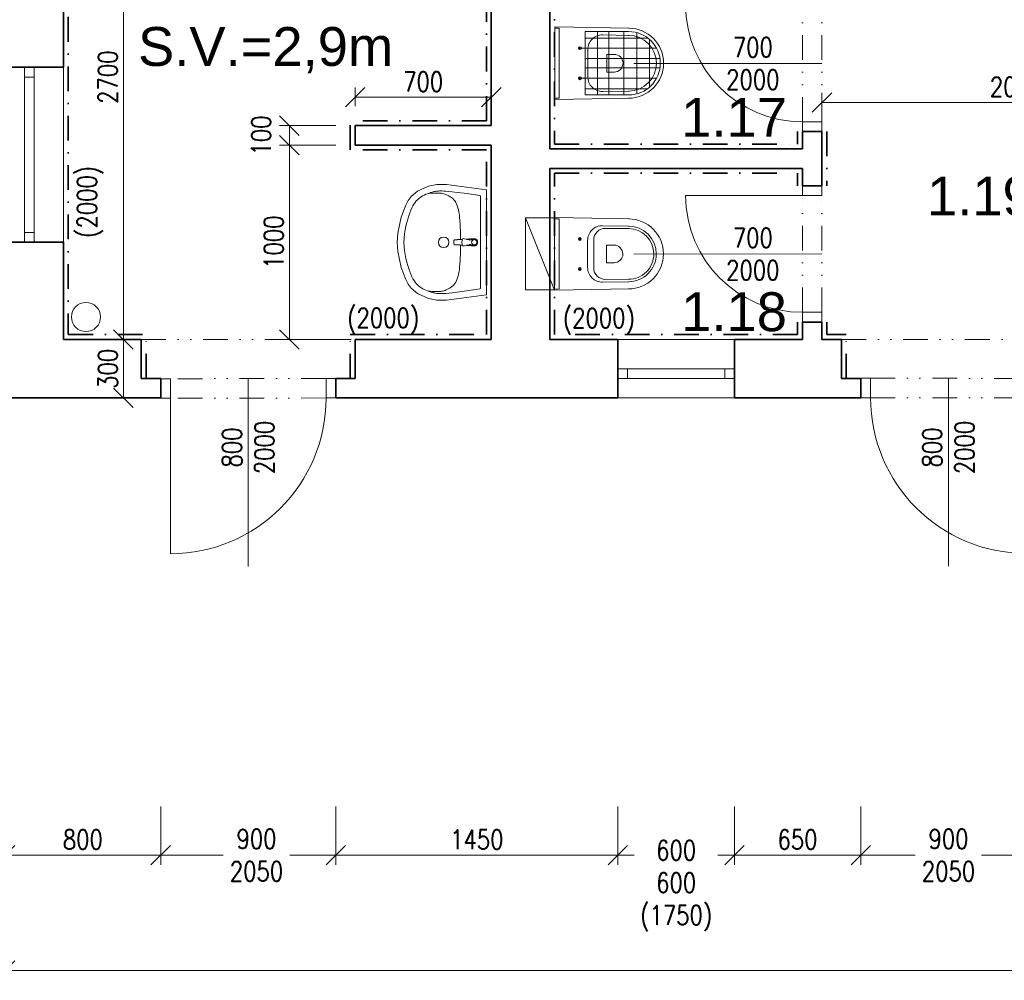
# Model space of a CAD drawing. Header units: millimetres. Extents: x -485339 to 286898, y -1189934 to 1602269.
# Tile 109 of 230: x 71820 to 76883, y -1099931 to -1094991. Entities that reach past the tile are written whole.
import ezdxf

# ---------------------------------------------------------------- set-up
doc = ezdxf.new("R2010")
doc.units = ezdxf.units.MM
doc.header["$LTSCALE"] = 10
doc.linetypes.add('DASHDOT', pattern=[25.4, 12.7, -6.35, 0, -6.35])
doc.linetypes.add('DĚLICÍ2', pattern=[15.875, 6.35, -3.175, 0, -3.175, 0, -3.175])
doc.layers.get('Defpoints').update_dxf_attribs({"lineweight": 0})
for name, color, linetype, lineweight in [('N_dveře', 10, 'Continuous', 18), ('N_ker.dlažba', 10, 'DASHDOT', 35), ('N_popis', 10, 'Continuous', 18), ('N_popis_otvory', 10, 'Continuous', 18), ('N_zařiz_předměty', 10, 'Continuous', 18), ('St__otvory_dveře', 40, 'Continuous', 18), ('St_kóty', 132, 'Continuous', 18), ('St_otvory_okna', 40, 'Continuous', 18), ('St_plocha_místnosti', 250, 'Continuous', 18), ('St_zařizovací předměty', 252, 'Continuous', 18), ('St_čáry_nad', 250, 'DĚLICÍ2', 18), ('St_čáry_obrys', 5, 'Continuous', 35), ('St_čáry_plné', 250, 'Continuous', 18), ('ZTI_ST_kanalda', 234, 'Continuous', 18)]:
    doc.layers.add(name, color=color, linetype=linetype, lineweight=lineweight)
doc.styles.add('Andy', font='arial.ttf')
doc.styles.get("Standard").update_dxf_attribs({"font": 'simplex.shx', "width": 0.8})
doc.dimstyles.new('stavebníM50 vnitřní', dxfattribs={"dimtxt": 100, "dimasz": 100, "dimexe": 50, "dimexo": 100, "dimgap": 30, "dimtad": 1, "dimdec": 0, "dimtxsty": 'Standard', "dimblk": 'OBLIQUE', "dimcen": 2.5, "dimclrd": 256, "dimclre": 256, "dimclrt": 256, "dimadec": 0, "dimazin": 0, "dimtfac": 1, "dimtdec": 0, "dimtmove": 2, "dimatfit": 2, "dimldrblk": 'OBLIQUE', "dimfxl": 250, "dimfxlon": 1, "dimlwd": -1, "dimlwe": -1, "dimarcsym": 0})

# ---------------------------------------------------------------- blocks, each defined once
blk = doc.blocks.new('19252405')
at = {"color": 0}
for p, q in [((-354.4, 263.7), (-387.8, 235.1)), ((-297.4, 289), (-354.4, 263.7)), ((-256, 297.9), (-297.4, 289)), ((-287, 255.6), (-294.7, 253.1)), ((-279.9, 257.7), (-287, 255.6)), ((-273.6, 259.4), (-279.9, 257.7)), ((-267.9, 260.7), (-273.6, 259.4)), ((-264.3, 253.2), (-272.6, 252.9)), ((-262.5, 261.7), (-267.9, 260.7)), ((-256.6, 253.4), (-264.3, 253.2)), ((-257.4, 262.5), (-262.5, 261.7)), ((-252.3, 263.1), (-257.4, 262.5)), ((-249.5, 253.4), (-256.6, 253.4)), ((-205.9, 297.8), (-256, 297.9)), ((-247.3, 263.5), (-252.3, 263.1)), ((-243.2, 253.2), (-249.5, 253.4)), ((-242, 263.9), (-247.3, 263.5)), ((-237.2, 252.7), (-243.2, 253.2)), ((-236, 264), (-242, 263.9)), ((-228.7, 263.9), (-236, 264)), ((-219.5, 263.5), (-228.7, 263.9)), ((-208.3, 262.9), (-219.5, 263.5)), ((-194.3, 261.8), (-208.3, 262.9)), ((-0.1, 270), (-205.9, 297.8)), ((-175.7, 260), (-194.3, 261.8)), ((-149.9, 256.8), (-175.7, 260)), ((-114.5, 252), (-149.9, 256.8)), ((-0.1, 270), (0.1, -270)), ((-402, 215.6), (-415, 191.7)), ((-387.8, 235.1), (-402, 215.6)), ((-366.9, 205.2), (-372.4, 197)), ((-361.2, 212.3), (-366.9, 205.2)), ((-355.4, 218.6), (-361.2, 212.3)), ((-349.3, 224.2), (-355.4, 218.6)), ((-342.8, 229.3), (-349.3, 224.2)), ((-335.7, 234), (-342.8, 229.3)), ((-328.1, 238.5), (-335.7, 234)), ((-319.9, 242.7), (-328.1, 238.5)), ((-311.4, 246.6), (-319.9, 242.7)), ((-303, 250), (-311.4, 246.6)), ((-294.7, 253.1), (-303, 250)), ((-296.5, 251), (-303, 250)), ((-289.1, 251.8), (-296.5, 251)), ((-281, 252.4), (-289.1, 251.8)), ((-272.6, 252.9), (-281, 252.4)), ((-231.5, 252), (-237.2, 252.7)), ((-225.7, 250.8), (-231.5, 252)), ((-219.7, 249.3), (-225.7, 250.8)), ((-213.4, 247.2), (-219.7, 249.3)), ((-206.7, 244.7), (-213.4, 247.2)), ((-199.8, 241.7), (-206.7, 244.7)), ((-192.9, 238.2), (-199.8, 241.7)), ((-186.2, 234.2), (-192.9, 238.2)), ((-179.7, 229.6), (-186.2, 234.2)), ((-173.6, 224.5), (-179.7, 229.6)), ((-168, 218.8), (-173.6, 224.5)), ((-162.7, 212.4), (-168, 218.8)), ((-158, 205.2), (-162.7, 212.4)), ((-153.7, 197.1), (-158, 205.2)), ((-67.2, 245), (-114.5, 252)), ((-34.3, 239.9), (-67.2, 245)), ((-30.1, 235), (-29.9, -235)), ((-415, 191.7), (-438, 129.3)), ((-388.8, 164.5), (-394.1, 150.9)), ((-383.4, 176.7), (-388.8, 164.5)), ((-377.9, 187.5), (-383.4, 176.7)), ((-372.4, 197), (-377.9, 187.5)), ((-149.9, 188), (-153.7, 197.1)), ((-146.7, 177.9), (-149.9, 188)), ((-143.9, 166.8), (-146.7, 177.9)), ((-141.5, 154.5), (-143.9, 166.8)), ((-139.5, 141.3), (-141.5, 154.5)), ((-438, 129.3), (-456.2, 47.3)), ((-409.5, 101.6), (-414.2, 82.9)), ((-404.5, 119.4), (-409.5, 101.6)), ((-399.3, 135.8), (-404.5, 119.4)), ((-394.1, 150.9), (-399.3, 135.8)), ((-137.9, 127), (-139.5, 141.3)), ((-136.6, 111.6), (-137.9, 127)), ((-135.5, 95.2), (-136.6, 111.6)), ((-418.2, 63.2), (-421.5, 42.6)), ((-414.2, 82.9), (-418.2, 63.2)), ((-134.7, 77.8), (-135.5, 95.2)), ((-134.1, 59.5), (-134.7, 77.8)), ((-133.8, 40.3), (-134.1, 59.5)), ((-456.2, 47.3), (-460, -0.1)), ((-423.8, 21.2), (-425.1, -1.9)), ((-423.8, -21.5), (-425.1, 1.7)), ((-421.5, 42.6), (-423.8, 21.2)), ((-167.6, 4.8), (-167.7, 2.2)), ((-167.7, 2.2), (-167.7, 0)), ((-167.5, 6.7), (-167.6, 4.8)), ((-167.4, 8), (-167.5, 6.7)), ((-167.2, 9), (-167.4, 8)), ((-167, 9.6), (-167.2, 9)), ((-166.7, 10.2), (-167, 9.6)), ((-166.5, 10.7), (-166.7, 10.2)), ((-166.2, 11.1), (-166.5, 10.7)), ((-165.8, 11.4), (-166.2, 11.1)), ((-165.5, 11.7), (-165.8, 11.4)), ((-165.1, 11.9), (-165.5, 11.7)), ((-164.7, 12.1), (-165.1, 11.9)), ((-164.2, 12.3), (-164.7, 12.1)), ((-163.7, 12.5), (-164.2, 12.3)), ((-163.2, 12.6), (-163.7, 12.5)), ((-162.5, 12.7), (-163.2, 12.6)), ((-161.8, 12.9), (-162.5, 12.7)), ((-160.9, 13), (-161.8, 12.9)), ((-159.9, 13), (-160.9, 13)), ((-158.7, 13.1), (-159.9, 13)), ((-157.3, 13.2), (-158.7, 13.1)), ((-155.5, 13.3), (-157.3, 13.2)), ((-153.4, 13.3), (-155.5, 13.3)), ((-150.9, 13.4), (-153.4, 13.3)), ((-148.1, 13.5), (-150.9, 13.4)), ((-145, 13.6), (-148.1, 13.5)), ((-141.7, 13.6), (-145, 13.6)), ((-138.2, 13.8), (-141.7, 13.6)), ((-134.6, 13.9), (-138.2, 13.8)), ((-131.1, 14), (-134.6, 13.9)), ((-133.5, 20.5), (-133.8, 40.3)), ((-133.5, 13.9), (-133.5, 20.5)), ((-127.5, 14.2), (-131.1, 14)), ((-124.2, 14.4), (-127.5, 14.2)), ((-125.2, 8.9), (-125.9, 0)), ((-124.7, 12.6), (-125.2, 8.9)), ((-123.5, 16.6), (-124.7, 12.6)), ((-122.5, 18), (-123.5, 16.6)), ((-120.2, 19), (-122.5, 18)), ((-113.5, 18.2), (-120.2, 19)), ((-100.4, 14.6), (-113.5, 18.2)), ((-101.7, 15.8), (-104.1, 15.6)), ((-99.2, 15.9), (-101.7, 15.8)), ((-90.4, 12.4), (-100.4, 14.6)), ((-96.8, 16.1), (-99.2, 15.9)), ((-94.8, 16.2), (-96.8, 16.1)), ((-92.9, 16.4), (-94.8, 16.2)), ((-91.1, 16.5), (-92.9, 16.4)), ((-89.5, 16.6), (-91.1, 16.5)), ((-85, 11.7), (-90.4, 12.4)), ((-88, 16.7), (-89.5, 16.6)), ((-86.5, 16.8), (-88, 16.7)), ((-85, 16.9), (-86.5, 16.8)), ((-83.5, 17), (-85, 16.9)), ((-80.9, 12), (-85, 11.7)), ((-82, 17.1), (-83.5, 17)), ((-80.6, 17.2), (-82, 17.1)), ((-76.4, 13), (-80.9, 12)), ((-79.2, 17.3), (-80.6, 17.2)), ((-78, 17.4), (-79.2, 17.3)), ((-76.8, 17.5), (-78, 17.4)), ((-75.7, 17.5), (-76.8, 17.5)), ((-70.6, 14.3), (-76.4, 13)), ((-74.6, 17.6), (-75.7, 17.5)), ((-73.6, 17.7), (-74.6, 17.6)), ((-72.5, 17.8), (-73.6, 17.7)), ((-71.4, 17.8), (-72.5, 17.8)), ((-70.3, 17.9), (-71.4, 17.8)), ((-63.6, 15), (-70.6, 14.3)), ((-69, 17.9), (-70.3, 17.9)), ((-67.6, 18), (-69, 17.9)), ((-65.9, 18.1), (-67.6, 18)), ((-64, 18.1), (-65.9, 18.1)), ((-61.7, 18.2), (-64, 18.1)), ((-55.3, 16.9), (-55.3, 16.9)), ((-49.8, 12.9), (-49.8, 12.9)), ((-46.2, 7), (-46.2, 7)), ((-456.2, -47.5), (-460, -0.1)), ((-438, -129.6), (-456.2, -47.5)), ((-421.5, -42.8), (-423.8, -21.5)), ((-418.2, -63.4), (-421.5, -42.8)), ((-167.7, -2.3), (-167.7, 0)), ((-167.6, -4.9), (-167.7, -2.3)), ((-167.5, -6.8), (-167.6, -4.9)), ((-167.4, -8.1), (-167.5, -6.8)), ((-167.2, -9), (-167.4, -8.1)), ((-167, -9.7), (-167.2, -9)), ((-166.7, -10.3), (-167, -9.7)), ((-166.4, -10.8), (-166.7, -10.3)), ((-166.1, -11.2), (-166.4, -10.8)), ((-165.8, -11.5), (-166.1, -11.2)), ((-165.5, -11.8), (-165.8, -11.5)), ((-165.1, -12), (-165.5, -11.8)), ((-164.7, -12.2), (-165.1, -12)), ((-164.2, -12.4), (-164.7, -12.2)), ((-163.7, -12.6), (-164.2, -12.4)), ((-163.2, -12.7), (-163.7, -12.6)), ((-162.5, -12.8), (-163.2, -12.7)), ((-161.8, -12.9), (-162.5, -12.8)), ((-160.9, -13), (-161.8, -12.9)), ((-159.9, -13.1), (-160.9, -13)), ((-158.7, -13.2), (-159.9, -13.1)), ((-157.3, -13.3), (-158.7, -13.2)), ((-155.5, -13.3), (-157.3, -13.3)), ((-153.4, -13.4), (-155.5, -13.3)), ((-150.9, -13.5), (-153.4, -13.4)), ((-148.1, -13.5), (-150.9, -13.5)), ((-145, -13.6), (-148.1, -13.5)), ((-141.6, -13.7), (-145, -13.6)), ((-138.2, -13.8), (-141.6, -13.7)), ((-134.6, -13.9), (-138.2, -13.8)), ((-131, -14.1), (-134.6, -13.9)), ((-133.7, -40.4), (-134.1, -59.5)), ((-133.5, -20.5), (-133.7, -40.4)), ((-133.5, -14), (-133.5, -20.5)), ((-127.5, -14.3), (-131, -14.1)), ((-124.2, -14.4), (-127.5, -14.3)), ((-125.2, -8.9), (-125.9, 0)), ((-124.7, -12.6), (-125.2, -8.9)), ((-123.4, -16.6), (-124.7, -12.6)), ((-122.5, -18.1), (-123.4, -16.6)), ((-120.2, -19.1), (-122.5, -18.1)), ((-113.5, -18.2), (-120.2, -19.1)), ((-100.4, -14.7), (-113.5, -18.2)), ((-101.7, -15.8), (-104.1, -15.6)), ((-99.2, -16), (-101.7, -15.8)), ((-90.4, -12.4), (-100.4, -14.7)), ((-96.8, -16.1), (-99.2, -16)), ((-94.7, -16.3), (-96.8, -16.1)), ((-92.9, -16.4), (-94.7, -16.3)), ((-91.1, -16.5), (-92.9, -16.4)), ((-89.5, -16.6), (-91.1, -16.5)), ((-85, -11.7), (-90.4, -12.4)), ((-88, -16.7), (-89.5, -16.6)), ((-86.5, -16.8), (-88, -16.7)), ((-85, -16.9), (-86.5, -16.8)), ((-80.8, -12.1), (-85, -11.7)), ((-83.5, -17), (-85, -16.9)), ((-82, -17.1), (-83.5, -17)), ((-80.6, -17.2), (-82, -17.1)), ((-76.4, -13), (-80.8, -12.1)), ((-79.2, -17.3), (-80.6, -17.2)), ((-78, -17.4), (-79.2, -17.3)), ((-76.8, -17.5), (-78, -17.4)), ((-75.7, -17.6), (-76.8, -17.5)), ((-70.6, -14.3), (-76.4, -13)), ((-74.6, -17.7), (-75.7, -17.6)), ((-73.5, -17.7), (-74.6, -17.7)), ((-72.5, -17.8), (-73.5, -17.7)), ((-71.4, -17.9), (-72.5, -17.8)), ((-70.3, -17.9), (-71.4, -17.9)), ((-63.6, -15), (-70.6, -14.3)), ((-69, -18), (-70.3, -17.9)), ((-67.6, -18), (-69, -18)), ((-65.9, -18.1), (-67.6, -18)), ((-63.9, -18.2), (-65.9, -18.1)), ((-61.6, -18.2), (-63.9, -18.2)), ((-55.3, -16.9), (-55.3, -16.9)), ((-49.8, -12.9), (-49.8, -12.9)), ((-46.2, -7.1), (-46.2, -7.1)), ((-44.9, 0), (-44.9, 0)), ((-414.1, -83.1), (-418.2, -63.4)), ((-409.5, -101.8), (-414.1, -83.1)), ((-135.5, -95.2), (-136.5, -111.6)), ((-134.7, -77.8), (-135.5, -95.2)), ((-134.1, -59.5), (-134.7, -77.8)), ((-414.9, -191.9), (-438, -129.6)), ((-404.4, -119.5), (-409.5, -101.8)), ((-399.3, -136), (-404.4, -119.5)), ((-394, -151.1), (-399.3, -136)), ((-388.7, -164.7), (-394, -151.1)), ((-139.4, -141.4), (-141.4, -154.6)), ((-137.8, -127), (-139.4, -141.4)), ((-136.5, -111.6), (-137.8, -127)), ((-401.9, -215.8), (-414.9, -191.9)), ((-383.3, -176.9), (-388.7, -164.7)), ((-377.8, -187.7), (-383.3, -176.9)), ((-372.3, -197.1), (-377.8, -187.7)), ((-366.8, -205.3), (-372.3, -197.1)), ((-153.6, -197.1), (-157.9, -205.2)), ((-149.9, -188.1), (-153.6, -197.1)), ((-146.6, -178), (-149.9, -188.1)), ((-143.8, -166.8), (-146.6, -178)), ((-141.4, -154.6), (-143.8, -166.8)), ((-387.7, -235.3), (-401.9, -215.8)), ((-354.3, -263.9), (-387.7, -235.3)), ((-361.1, -212.5), (-366.8, -205.3)), ((-355.3, -218.8), (-361.1, -212.5)), ((-349.1, -224.4), (-355.3, -218.8)), ((-342.6, -229.5), (-349.1, -224.4)), ((-335.6, -234.2), (-342.6, -229.5)), ((-328, -238.7), (-335.6, -234.2)), ((-319.8, -242.9), (-328, -238.7)), ((-311.3, -246.7), (-319.8, -242.9)), ((-302.9, -250.2), (-311.3, -246.7)), ((-296.4, -251.1), (-302.9, -250.2)), ((-294.6, -253.2), (-302.9, -250.2)), ((-289, -251.9), (-296.4, -251.1)), ((-280.8, -252.6), (-289, -251.9)), ((-272.5, -253), (-280.8, -252.6)), ((-264.2, -253.4), (-272.5, -253)), ((-237.1, -252.9), (-243, -253.3)), ((-231.4, -252.1), (-237.1, -252.9)), ((-225.6, -250.9), (-231.4, -252.1)), ((-219.6, -249.4), (-225.6, -250.9)), ((-213.2, -247.3), (-219.6, -249.4)), ((-206.6, -244.8), (-213.2, -247.3)), ((-199.7, -241.8), (-206.6, -244.8)), ((-192.8, -238.3), (-199.7, -241.8)), ((-186.1, -234.3), (-192.8, -238.3)), ((-179.6, -229.7), (-186.1, -234.3)), ((-173.5, -224.6), (-179.6, -229.7)), ((-167.9, -218.9), (-173.5, -224.6)), ((-162.6, -212.5), (-167.9, -218.9)), ((-157.9, -205.2), (-162.6, -212.5)), ((-114.4, -252.1), (-149.8, -256.9)), ((-67, -245.1), (-114.4, -252.1)), ((-34.2, -239.9), (-67, -245.1)), ((-297.3, -289.2), (-354.3, -263.9)), ((-255.9, -298), (-297.3, -289.2)), ((-286.8, -255.8), (-294.6, -253.2)), ((-279.8, -257.9), (-286.8, -255.8)), ((-273.5, -259.5), (-279.8, -257.9)), ((-267.7, -260.8), (-273.5, -259.5)), ((-262.4, -261.8), (-267.7, -260.8)), ((-256.4, -253.5), (-264.2, -253.4)), ((-257.3, -262.6), (-262.4, -261.8)), ((-252.2, -263.2), (-257.3, -262.6)), ((-249.4, -253.5), (-256.4, -253.5)), ((-205.7, -297.9), (-255.9, -298)), ((-247.1, -263.7), (-252.2, -263.2)), ((-243, -253.3), (-249.4, -253.5)), ((-241.9, -264), (-247.1, -263.7)), ((-235.9, -264.1), (-241.9, -264)), ((-228.5, -264), (-235.9, -264.1)), ((-219.4, -263.7), (-228.5, -264)), ((-208.1, -263), (-219.4, -263.7)), ((-194.2, -261.9), (-208.1, -263)), ((0.1, -270), (-205.7, -297.9)), ((-175.6, -260), (-194.2, -261.9)), ((-149.8, -256.9), (-175.6, -260))]:
    blk.add_line(p, q, dxfattribs=at)
for centre, major_axis, start_param, end_param in [((-35.1, 235), (3.54, 3.54), 5.498034, 6.914051), ((-220, -0.1), (19.1, 19.1), 0.785398, 7.068583), ((-62.9, 0), (-9.75, 9.75), -0.785398, 5.497787), ((-62.9, 0), (10.6, 10.6), 3.881371, 7.115283), ((-61.7, 2.9), (-10.9, 10.9), -1.209553, -0.785152), ((-62.3, 1.5), (11.9, 11.9), 6.239989, 6.644428), ((-63.3, 0.6), (-12.9, 12.9), 4.290124, 4.669192), ((-64.8, 0), (-14, 14), 3.927237, 4.290124), ((-61.7, -2.9), (-10.9, 10.9), 2.356441, 2.780842), ((-62.3, -1.5), (11.9, 11.9), 4.351639, 4.756078), ((-63.3, -0.6), (-12.9, 12.9), 3.185282, 3.564351), ((-64.8, 0), (-14, 14), 3.564351, 3.927237), ((-34.9, -235), (-3.54, 3.54), 2.51122, 3.927237)]:
    blk.add_ellipse(centre, major_axis=major_axis, ratio=1, start_param=start_param, end_param=end_param, dxfattribs=at)
blk = doc.blocks.new('G$C541DE37C')
at = {"layer": 'St_otvory_okna', "ltscale": 2}
for points in [[(0, -900), (0, 0), (-50, 0), (-50, -900)], [(0, 0), (0, -50), (-50, -50), (-50, 0)], [(0, -900), (0, -850), (-50, -850), (-50, -900)]]:
    blk.add_lwpolyline(points, close=True, dxfattribs=at)
blk = doc.blocks.new('A$C013A1A01')
at = {"layer": 'St_zařizovací předměty', "color": 0}
for p, q in [((0, 560), (6.8, 176.7)), ((373.6, 560), (0, 560)), ((6.5, 560.1), (6.9, 537)), ((367.1, 560.1), (366.7, 537)), ((373.6, 560), (366.8, 176.7)), ((366.7, 537), (6.9, 537)), ((101.8, 430), (116.8, 430)), ((109.3, 437.5), (109.3, 422.5)), ((271.8, 430), (256.8, 430)), ((264.3, 437.5), (264.3, 422.5)), ((186.8, 358.5), (115.3, 358.5)), ((186.8, 390), (117.3, 390)), ((186.8, 390), (256.3, 390)), ((186.8, 358.5), (258.3, 358.5)), ((41.4, 312.6), (43.8, 177.4)), ((332.3, 312.6), (329.8, 177.4)), ((55.3, 298), (56.4, 177.6)), ((141.4, 291.1), (141.4, 254.2)), ((186.8, 292.1), (142.4, 292.1)), ((186.8, 292.1), (231.2, 292.1)), ((232.2, 291.1), (232.2, 254.2)), ((318.3, 298), (317.2, 177.6))]:
    blk.add_line(p, q, dxfattribs=at)
blk.add_lwpolyline([(1.8, 560), (371.8, 560), (371.8, 710), (1.8, 710)], close=True, dxfattribs=at)
blk.add_lwpolyline([(1.8, 710), (373.6, 560)], dxfattribs=at)
for centre in [(109.3, 430), (264.3, 430)]:
    blk.add_circle(centre, 7.5, dxfattribs=at)
for centre, radius, start, end in [((117.3, 314), 76, 90, 181.0487), ((115.3, 298.5), 60, 90, 180.5216), ((256.3, 314), 76, 358.9513, 90), ((258.3, 298.5), 60, 359.4784, 90), ((142.4, 291.1), 1, 90, 180), ((186.8, 254.2), 45.4, 180, 270), ((186.8, 254.2), 45.4, 270, 0), ((231.2, 291.1), 1, 0, 90), ((186.8, 180), 180, 180, 270), ((186.8, 180), 143, 180, 270), ((186.8, 180), 130.4, 180, 270), ((186.8, 180), 143, 270, 0), ((186.8, 180), 130.4, 270, 0), ((186.8, 180), 180, 270, 0)]:
    blk.add_arc(centre, radius, start, end, dxfattribs=at)
blk = doc.blocks.new('G$C3969F823')
at = {"layer": 'St__otvory_dveře', "ltscale": 2}
for points in [[(-100, -50), (-100, 0), (0, 0), (0, -50)], [(-100.8, -700), (-100.8, -650), (-0.8, -650), (-0.8, -700)]]:
    blk.add_lwpolyline(points, close=True, dxfattribs=at)
at = {"layer": 'St__otvory_dveře', "linetype": 'DĚLICÍ2', "ltscale": 2}
for points in [[(-100, -50), (-100.8, -650)], [(0, -50), (-0.8, -650)]]:
    blk.add_lwpolyline(points, dxfattribs=at)
at = {"layer": 'St__otvory_dveře', "color": 0, "ltscale": 2}
blk.add_lwpolyline([(-100.8, -650), (-700.8, -650)], dxfattribs=at)
blk.add_arc((-100.8, -650), 600, 90, 180, dxfattribs=at)
blk = doc.blocks.new('G$CC1796412')
at = {"layer": 'St__otvory_dveře', "color": 0, "ltscale": 2}
blk.add_lwpolyline([(850, 0.8), (850, 800.8)], dxfattribs=at)
at = {"layer": 'St__otvory_dveře', "ltscale": 2}
for points in [[(50, 0), (0, 0), (0, -100), (50, -100)], [(900, 0.8), (850, 0.8), (850, -99.2), (900, -99.2)]]:
    blk.add_lwpolyline(points, close=True, dxfattribs=at)
at = {"layer": 'St__otvory_dveře', "linetype": 'DĚLICÍ2', "ltscale": 2}
for points in [[(50, 0), (850, 0.8)], [(50, -100), (850, -99.2)]]:
    blk.add_lwpolyline(points, dxfattribs=at)
at = {"layer": 'St__otvory_dveře', "color": 0, "ltscale": 2}
blk.add_arc((850, 0.8), 800, 90, 180, dxfattribs=at)
blk = doc.blocks.new('G$CC101BA37')
at = {"layer": 'St_otvory_okna', "ltscale": 2}
for points in [[(600, 50), (0, 50), (0, 0), (600, 0)], [(0, 50), (50, 50), (50, 0), (0, 0)], [(600, 50), (550, 50), (550, 0), (600, 0)]]:
    blk.add_lwpolyline(points, close=True, dxfattribs=at)
blk = doc.blocks.new('_OBLIQUE')
at = {"color": 0, "linetype": 'ByBlock'}
blk.add_line((-0.5, -0.5), (0.5, 0.5), dxfattribs=at)
blk = doc.blocks.new('*D5979')
at = {"layer": 'Defpoints', "color": 0}
for p in [(71745.3, -1096341.5), (72545.3, -1096343.1), (72545.3, -1099287)]:
    blk.add_point(p, dxfattribs=at)
at = {"layer": 'St_kóty'}
for p, q in [((71745.3, -1099037), (71745.3, -1099337)), ((72545.3, -1099037), (72545.3, -1099337)), ((71745.3, -1099287), (72545.3, -1099287))]:
    blk.add_line(p, q, dxfattribs=at)
at = {"layer": 'St_kóty', "linetype": 'ByBlock', "xscale": 100, "yscale": 100, "zscale": 100, "rotation": 180}
blk.add_blockref('_OBLIQUE', (71745.3, -1099287), dxfattribs=at)
at = {"layer": 'St_kóty', "linetype": 'ByBlock', "xscale": 100, "yscale": 100, "zscale": 100}
blk.add_blockref('_OBLIQUE', (72545.3, -1099287), dxfattribs=at)
at = {"layer": 'St_kóty', "insert": (72145.3, -1099207), "char_height": 100, "attachment_point": 5}
blk.add_mtext('800', dxfattribs=at)
blk = doc.blocks.new('*D5980')
at = {"layer": 'Defpoints', "color": 0}
for p in [(72545.3, -1096343.1), (73445.3, -1096341.5), (73445.3, -1099287)]:
    blk.add_point(p, dxfattribs=at)
at = {"layer": 'St_kóty'}
for p, q in [((72545.3, -1099037), (72545.3, -1099337)), ((73445.3, -1099037), (73445.3, -1099337)), ((72545.3, -1099287), (72867.2, -1099287)), ((73445.3, -1099287), (73209.1, -1099287))]:
    blk.add_line(p, q, dxfattribs=at)
at = {"layer": 'St_kóty', "linetype": 'ByBlock', "xscale": 100, "yscale": 100, "zscale": 100, "rotation": 180}
blk.add_blockref('_OBLIQUE', (72545.3, -1099287), dxfattribs=at)
at = {"layer": 'St_kóty', "linetype": 'ByBlock', "xscale": 100, "yscale": 100, "zscale": 100}
blk.add_blockref('_OBLIQUE', (73445.3, -1099287), dxfattribs=at)
at = {"layer": 'St_kóty', "insert": (73038.1, -1099287), "char_height": 100, "attachment_point": 5}
blk.add_mtext('900\\P2050', dxfattribs=at)
blk = doc.blocks.new('*D5981')
at = {"layer": 'Defpoints', "color": 0}
for p in [(73445.3, -1096341.5), (74895.3, -1096341.5), (74895.3, -1099287)]:
    blk.add_point(p, dxfattribs=at)
at = {"layer": 'St_kóty'}
for p, q in [((73445.3, -1099037), (73445.3, -1099337)), ((74895.3, -1099037), (74895.3, -1099337)), ((73445.3, -1099287), (74895.3, -1099287))]:
    blk.add_line(p, q, dxfattribs=at)
at = {"layer": 'St_kóty', "linetype": 'ByBlock', "xscale": 100, "yscale": 100, "zscale": 100, "rotation": 180}
blk.add_blockref('_OBLIQUE', (73445.3, -1099287), dxfattribs=at)
at = {"layer": 'St_kóty', "linetype": 'ByBlock', "xscale": 100, "yscale": 100, "zscale": 100}
blk.add_blockref('_OBLIQUE', (74895.3, -1099287), dxfattribs=at)
at = {"layer": 'St_kóty', "insert": (74170.3, -1099207), "char_height": 100, "attachment_point": 5}
blk.add_mtext('1450', dxfattribs=at)
blk = doc.blocks.new('*D5982')
at = {"layer": 'Defpoints', "color": 0}
for p in [(74895.3, -1096341.5), (75495.3, -1096341.5), (75495.3, -1099287)]:
    blk.add_point(p, dxfattribs=at)
at = {"layer": 'St_kóty'}
for p, q in [((74895.3, -1099037), (74895.3, -1099337)), ((75495.3, -1099037), (75495.3, -1099337)), ((74895.3, -1099287), (74980.5, -1099287)), ((75495.3, -1099287), (75410, -1099287))]:
    blk.add_line(p, q, dxfattribs=at)
at = {"layer": 'St_kóty', "linetype": 'ByBlock', "xscale": 100, "yscale": 100, "zscale": 100, "rotation": 180}
blk.add_blockref('_OBLIQUE', (74895.3, -1099287), dxfattribs=at)
at = {"layer": 'St_kóty', "linetype": 'ByBlock', "xscale": 100, "yscale": 100, "zscale": 100}
blk.add_blockref('_OBLIQUE', (75495.3, -1099287), dxfattribs=at)
at = {"layer": 'St_kóty', "insert": (75195.3, -1099445.7), "char_height": 100, "attachment_point": 5}
blk.add_mtext('600\\P600\\P(1750)', dxfattribs=at)
blk = doc.blocks.new('*D5983')
at = {"layer": 'Defpoints', "color": 0}
for p in [(75495.3, -1096341.5), (76145.3, -1096340.7), (76145.3, -1099287)]:
    blk.add_point(p, dxfattribs=at)
at = {"layer": 'St_kóty'}
for p, q in [((75495.3, -1099037), (75495.3, -1099337)), ((76145.3, -1099037), (76145.3, -1099337)), ((75495.3, -1099287), (76145.3, -1099287))]:
    blk.add_line(p, q, dxfattribs=at)
at = {"layer": 'St_kóty', "linetype": 'ByBlock', "xscale": 100, "yscale": 100, "zscale": 100, "rotation": 180}
blk.add_blockref('_OBLIQUE', (75495.3, -1099287), dxfattribs=at)
at = {"layer": 'St_kóty', "linetype": 'ByBlock', "xscale": 100, "yscale": 100, "zscale": 100}
blk.add_blockref('_OBLIQUE', (76145.3, -1099287), dxfattribs=at)
at = {"layer": 'St_kóty', "insert": (75820.3, -1099207), "char_height": 100, "attachment_point": 5}
blk.add_mtext('650', dxfattribs=at)
blk = doc.blocks.new('*D5984')
at = {"layer": 'Defpoints', "color": 0}
for p in [(76145.3, -1096340.7), (77045.3, -1096340.7), (77045.3, -1099287)]:
    blk.add_point(p, dxfattribs=at)
at = {"layer": 'St_kóty'}
for p, q in [((76145.3, -1099037), (76145.3, -1099337)), ((77045.3, -1099037), (77045.3, -1099337)), ((76145.3, -1099287), (76424.3, -1099287)), ((77045.3, -1099287), (76766.2, -1099287))]:
    blk.add_line(p, q, dxfattribs=at)
at = {"layer": 'St_kóty', "linetype": 'ByBlock', "xscale": 100, "yscale": 100, "zscale": 100, "rotation": 180}
blk.add_blockref('_OBLIQUE', (76145.3, -1099287), dxfattribs=at)
at = {"layer": 'St_kóty', "linetype": 'ByBlock', "xscale": 100, "yscale": 100, "zscale": 100}
blk.add_blockref('_OBLIQUE', (77045.3, -1099287), dxfattribs=at)
at = {"layer": 'St_kóty', "insert": (76595.3, -1099287), "char_height": 100, "attachment_point": 5}
blk.add_mtext('900\\P2050', dxfattribs=at)
blk = doc.blocks.new('*D6006')
at = {"layer": 'Defpoints', "color": 0}
for p in [(71745.3, -1096935.4), (83245.3, -1097385.4), (83245.3, -1099881)]:
    blk.add_point(p, dxfattribs=at)
at = {"layer": 'St_kóty'}
for p, q in [((71745.3, -1099631), (71745.3, -1099931)), ((83245.3, -1099631), (83245.3, -1099931)), ((71745.3, -1099881), (83245.3, -1099881))]:
    blk.add_line(p, q, dxfattribs=at)
at = {"layer": 'St_kóty', "linetype": 'ByBlock', "xscale": 100, "yscale": 100, "zscale": 100, "rotation": 180}
blk.add_blockref('_OBLIQUE', (71745.3, -1099881), dxfattribs=at)
at = {"layer": 'St_kóty', "linetype": 'ByBlock', "xscale": 100, "yscale": 100, "zscale": 100}
blk.add_blockref('_OBLIQUE', (83245.3, -1099881), dxfattribs=at)
at = {"layer": 'St_kóty', "insert": (77495.3, -1099801), "char_height": 100, "attachment_point": 5}
blk.add_mtext('11500', dxfattribs=at)
blk = doc.blocks.new('*D6082')
at = {"layer": 'Defpoints', "color": 0}
for p in [(72045.3, -1096635.4), (72353.4, -1096635.4), (71745.3, -1096935.4)]:
    blk.add_point(p, dxfattribs=at)
at = {"layer": 'St_kóty'}
for p, q in [((72145.3, -1096635.4), (72403.4, -1096635.4)), ((72353.4, -1096935.4), (72353.4, -1096635.4)), ((72103.4, -1096935.4), (72403.4, -1096935.4))]:
    blk.add_line(p, q, dxfattribs=at)
at = {"layer": 'St_kóty', "linetype": 'ByBlock', "xscale": 100, "yscale": 100, "zscale": 100}
for p, rotation in [((72353.4, -1096635.4), 90), ((72353.4, -1096935.4), 270)]:
    blk.add_blockref('_OBLIQUE', p, dxfattribs=dict(at, rotation=rotation))
at = {"layer": 'St_kóty', "insert": (72273.4, -1096785.4), "char_height": 100, "attachment_point": 5, "rotation": 90}
blk.add_mtext('300', dxfattribs=at)
blk = doc.blocks.new('*D6083')
at = {"layer": 'Defpoints', "color": 0}
for p in [(72220.3, -1093935.4), (72353.4, -1093935.4), (72045.3, -1096635.4)]:
    blk.add_point(p, dxfattribs=at)
at = {"layer": 'St_kóty'}
for p, q in [((72320.3, -1093935.4), (72403.4, -1093935.4)), ((72353.4, -1096635.4), (72353.4, -1093935.4)), ((72145.3, -1096635.4), (72403.4, -1096635.4))]:
    blk.add_line(p, q, dxfattribs=at)
at = {"layer": 'St_kóty', "linetype": 'ByBlock', "xscale": 100, "yscale": 100, "zscale": 100}
for p, rotation in [((72353.4, -1093935.4), 90), ((72353.4, -1096635.4), 270)]:
    blk.add_blockref('_OBLIQUE', p, dxfattribs=dict(at, rotation=rotation))
at = {"layer": 'St_kóty', "insert": (72273.4, -1095285.4), "char_height": 100, "attachment_point": 5, "rotation": 90}
blk.add_mtext('2700', dxfattribs=at)
blk = doc.blocks.new('*D6096')
at = {"layer": 'Defpoints', "color": 0}
for p in [(73206.8, -1095635.4), (73545.3, -1095635.4), (73545.3, -1096635.4)]:
    blk.add_point(p, dxfattribs=at)
at = {"layer": 'St_kóty'}
for p, q in [((73445.3, -1095635.4), (73156.8, -1095635.4)), ((73206.8, -1096635.4), (73206.8, -1095635.4)), ((73445.3, -1096635.4), (73156.8, -1096635.4))]:
    blk.add_line(p, q, dxfattribs=at)
at = {"layer": 'St_kóty', "linetype": 'ByBlock', "xscale": 100, "yscale": 100, "zscale": 100}
for p, rotation in [((73206.8, -1095635.4), 90), ((73206.8, -1096635.4), 270)]:
    blk.add_blockref('_OBLIQUE', p, dxfattribs=dict(at, rotation=rotation))
at = {"layer": 'St_kóty', "insert": (73126.8, -1096135.4), "char_height": 100, "attachment_point": 5, "rotation": 90}
blk.add_mtext('1000', dxfattribs=at)
blk = doc.blocks.new('*D6097')
at = {"layer": 'Defpoints', "color": 0}
for p in [(73206.8, -1095535.4), (73545.3, -1095535.4), (73545.3, -1095635.4)]:
    blk.add_point(p, dxfattribs=at)
at = {"layer": 'St_kóty'}
for p, q in [((73445.3, -1095535.4), (73156.8, -1095535.4)), ((73206.8, -1095635.4), (73206.8, -1095535.4)), ((73445.3, -1095635.4), (73156.8, -1095635.4))]:
    blk.add_line(p, q, dxfattribs=at)
at = {"layer": 'St_kóty', "linetype": 'ByBlock', "xscale": 100, "yscale": 100, "zscale": 100}
for p, rotation in [((73206.8, -1095535.4), 90), ((73206.8, -1095635.4), 270)]:
    blk.add_blockref('_OBLIQUE', p, dxfattribs=dict(at, rotation=rotation))
at = {"layer": 'St_kóty', "insert": (73061.8, -1095585.4), "char_height": 100, "attachment_point": 5, "rotation": 90}
blk.add_mtext('100', dxfattribs=at)
blk = doc.blocks.new('*D6098')
at = {"layer": 'Defpoints', "color": 0}
for p in [(74245.3, -1095389.5), (73545.3, -1095535.4), (74245.3, -1095535.4)]:
    blk.add_point(p, dxfattribs=at)
at = {"layer": 'St_kóty'}
for p, q in [((73545.3, -1095435.4), (73545.3, -1095339.5)), ((74245.3, -1095435.4), (74245.3, -1095339.5)), ((73545.3, -1095389.5), (74245.3, -1095389.5))]:
    blk.add_line(p, q, dxfattribs=at)
at = {"layer": 'St_kóty', "linetype": 'ByBlock', "xscale": 100, "yscale": 100, "zscale": 100, "rotation": 180}
blk.add_blockref('_OBLIQUE', (73545.3, -1095389.5), dxfattribs=at)
at = {"layer": 'St_kóty', "linetype": 'ByBlock', "xscale": 100, "yscale": 100, "zscale": 100}
blk.add_blockref('_OBLIQUE', (74245.3, -1095389.5), dxfattribs=at)
at = {"layer": 'St_kóty', "insert": (73895.3, -1095309.5), "char_height": 100, "attachment_point": 5}
blk.add_mtext('700', dxfattribs=at)
blk = doc.blocks.new('*D6108')
at = {"layer": 'Defpoints', "color": 0}
for p in [(77945.3, -1095416.3), (75945.3, -1095565.4), (77945.3, -1095565.4)]:
    blk.add_point(p, dxfattribs=at)
at = {"layer": 'St_kóty'}
for p, q in [((75945.3, -1095465.4), (75945.3, -1095366.3)), ((77945.3, -1095465.4), (77945.3, -1095366.3)), ((75945.3, -1095416.3), (77945.3, -1095416.3))]:
    blk.add_line(p, q, dxfattribs=at)
at = {"layer": 'St_kóty', "linetype": 'ByBlock', "xscale": 100, "yscale": 100, "zscale": 100, "rotation": 180}
blk.add_blockref('_OBLIQUE', (75945.3, -1095416.3), dxfattribs=at)
at = {"layer": 'St_kóty', "linetype": 'ByBlock', "xscale": 100, "yscale": 100, "zscale": 100}
blk.add_blockref('_OBLIQUE', (77945.3, -1095416.3), dxfattribs=at)
at = {"layer": 'St_kóty', "insert": (76945.3, -1095336.3), "char_height": 100, "attachment_point": 5}
blk.add_mtext('2000', dxfattribs=at)
blk = doc.blocks.new('G$CD2283956')
at = {"layer": 'St_zařizovací předměty', "color": 0}
for p, q in [((-186.8, 0), (-180, -383.3)), ((186.8, 0), (-186.8, 0)), ((-180.3, 0.1), (-179.9, -23)), ((180.3, 0.1), (179.9, -23)), ((186.8, 0), (180, -383.3)), ((179.9, -23), (-179.9, -23)), ((-85, -130), (-70, -130)), ((-77.5, -122.5), (-77.5, -137.5)), ((85, -130), (70, -130)), ((77.5, -122.5), (77.5, -137.5)), ((0, -170), (-69.5, -170)), ((0, -170), (69.5, -170)), ((-145.5, -247.4), (-143, -382.6)), ((145.5, -247.4), (143, -382.6)), ((-45.4, -268.9), (-45.4, -305.8)), ((0, -267.9), (-44.4, -267.9)), ((0, -267.9), (44.4, -267.9)), ((45.4, -268.9), (45.4, -305.8))]:
    blk.add_line(p, q, dxfattribs=at)
for points in [[(-77.5, -130), (-77.5, -523.4)], [(76.8, -130), (76.8, -523.8)], [(-163, -380), (-163, -156), (163, -156), (163, -380)], [(-131, -156), (-131, -477.1)], [(-24, -156), (-24, -541.2)], [(24, -156), (24, -541.2)], [(129.6, -156), (129.6, -478.8)], [(-163, -219.7), (163, -219.7)], [(-163, -278), (163, -278)], [(-163, -354.7), (163, -354.7)], [(-157.2, -423), (157.2, -423)], [(-123, -486.9), (123, -486.9)]]:
    blk.add_lwpolyline(points, dxfattribs=at)
for centre in [(-77.5, -130), (77.5, -130)]:
    blk.add_circle(centre, 7.5, dxfattribs=at)
for centre, radius, start, end in [((-69.5, -246), 76, 90, 181.0487), ((69.5, -246), 76, 358.9513, 90), ((-44.4, -268.9), 1, 90, 180), ((44.4, -268.9), 1, 0, 90), ((0, -305.8), 45.4, 180, 270), ((0, -305.8), 45.4, 270, 0), ((0, -380), 180, 180, 270), ((0, -380), 163, 180, 0), ((0, -380), 143, 180, 270), ((0, -380), 143, 270, 0), ((0, -380), 180, 270, 0)]:
    blk.add_arc(centre, radius, start, end, dxfattribs=at)

msp = doc.modelspace()

# ---------------------------------------------------------------- linework, layer by layer
at = {"layer": 'N_ker.dlažba'}
for points in [[(72220.3, -1093960.4), (72070.3, -1093960.4), (72070.3, -1096610.4), (72470.3, -1096610.4)], [(74220.3, -1095510.4), (74220.3, -1093960.4), (74070.3, -1093960.4)], [(75820.3, -1094865.4), (75820.3, -1094800.4), (74570.3, -1094800.4), (74570.3, -1095630.4), (75820.3, -1095630.4), (75820.3, -1095565.4)], [(74220.3, -1095510.4), (73520.3, -1095510.4)], [(73520.3, -1095660.4), (73520.3, -1095510.4)], [(75970.3, -1095565.4), (75970.3, -1095845.4)], [(74220.3, -1095660.4), (73520.3, -1095660.4)], [(73520.3, -1096610.4), (74220.3, -1096610.4), (74220.3, -1095660.4)], [(75820.3, -1096545.4), (75820.3, -1096610.4), (74570.3, -1096610.4), (74570.3, -1095780.4), (75820.3, -1095780.4), (75820.3, -1095845.4)], [(75970.3, -1096545.4), (75970.3, -1096610.4), (76070.3, -1096610.4)], [(72470.3, -1096835.4), (72470.3, -1096610.4)], [(73520.3, -1096835.4), (73520.3, -1096610.4)], [(76070.3, -1096835.4), (76070.3, -1096610.4)]]:
    msp.add_lwpolyline(points, dxfattribs=at)
at = {"layer": 'N_popis_otvory'}
for points in [[(74978.6, -1095216.7), (75944.8, -1095215.4)], [(74978.6, -1096196.7), (75944.8, -1096195.4)], [(72995.3, -1097802.8), (72995.3, -1096836.6)], [(76595.3, -1097801.2), (76595.3, -1096835)]]:
    msp.add_lwpolyline(points, dxfattribs=at)
at = {"layer": 'St_čáry_nad', "ltscale": 2}
for points in [[(72445.3, -1096635.4), (73545.3, -1096635.4)], [(76045.3, -1096635.4), (77145.3, -1096635.4)]]:
    msp.add_lwpolyline(points, dxfattribs=at)
at = {"layer": 'St_čáry_obrys', "ltscale": 2}
for points in [[(72045.3, -1095235.4), (72045.3, -1093935.4)], [(74245.3, -1095535.4), (74245.3, -1093935.4)], [(74545.3, -1095655.4), (74545.3, -1094775.4)], [(71745.3, -1095235.4), (72045.3, -1095235.4)], [(74245.3, -1095535.4), (73545.3, -1095535.4)], [(73545.3, -1095635.4), (73545.3, -1095535.4)], [(75845.3, -1095655.4), (75845.3, -1095565.4)], [(75945.3, -1095845.4), (75945.3, -1095565.4)], [(74245.3, -1095635.4), (73545.3, -1095635.4)], [(74245.3, -1096635.4), (74245.3, -1095635.4)], [(74545.3, -1095655.4), (75845.3, -1095655.4)], [(74545.3, -1096635.4), (74545.3, -1095755.4)], [(74545.3, -1095755.4), (75845.3, -1095755.4)], [(75845.3, -1095845.4), (75845.3, -1095755.4)], [(71745.3, -1096135.4), (72045.3, -1096135.4)], [(72045.3, -1096635.4), (72045.3, -1096135.4)], [(75845.3, -1096635.4), (75845.3, -1096545.4)], [(75945.3, -1096635.4), (75945.3, -1096545.4)], [(72045.3, -1096635.4), (72445.3, -1096635.4)], [(72445.3, -1096835.4), (72445.3, -1096635.4)], [(73545.3, -1096835.4), (73545.3, -1096635.4)], [(74245.3, -1096635.4), (73545.3, -1096635.4)], [(74895.3, -1096635.4), (74545.3, -1096635.4)], [(75845.3, -1096635.4), (75495.3, -1096635.4)], [(76045.3, -1096635.4), (75945.3, -1096635.4)], [(76045.3, -1096835.4), (76045.3, -1096635.4)], [(72445.3, -1096835.4), (72545.3, -1096835.4)], [(72545.3, -1096935.4), (72545.3, -1096835.4)], [(73445.3, -1096935.4), (73445.3, -1096835.4)], [(73545.3, -1096835.4), (73445.3, -1096835.4)], [(76045.3, -1096835.4), (76145.3, -1096835.4)], [(76145.3, -1096935.4), (76145.3, -1096835.4)], [(71745.3, -1096935.4), (72545.3, -1096935.4)], [(72545.3, -1096935.4), (72545.3, -1096935.4), (72545.3, -1096935.4)], [(73445.3, -1096935.4), (74895.3, -1096935.4)], [(75495.3, -1096935.4), (76145.3, -1096935.4)]]:
    msp.add_lwpolyline(points, dxfattribs=at)
at = {"layer": 'St_čáry_obrys'}
for points in [[(75845.3, -1095565.4), (75945.3, -1095565.4)], [(75845.3, -1095845.4), (75945.3, -1095845.4)], [(75845.3, -1096545.4), (75945.3, -1096545.4)], [(74895.3, -1096635.4), (74895.3, -1096935.4)], [(75495.3, -1096635.4), (75495.3, -1096935.4)]]:
    msp.add_lwpolyline(points, dxfattribs=at)
at = {"layer": 'St_čáry_plné'}
for p, q in [((74895.3, -1096635.4), (75495.3, -1096635.4)), ((74895.3, -1096935.4), (75495.3, -1096935.4))]:
    msp.add_line(p, q, dxfattribs=at)
msp.add_lwpolyline([(72045.3, -1095235.4), (72045.3, -1096135.4)], dxfattribs=at)
at = {"layer": 'ZTI_ST_kanalda', "ltscale": 2}
msp.add_circle((72161, -1096519.6), 75, dxfattribs=at)

# ---------------------------------------------------------------- block references
at = {"layer": 'N_dveře', "ltscale": 2, "xscale": -1, "rotation": 180}
for name, p in [('G$C3969F823', (75945.3, -1095565.4)), ('G$C3969F823', (75945.3, -1096545.4)), ('G$CC1796412', (76145.3, -1096934.6))]:
    msp.add_blockref(name, p, dxfattribs=at)
at = {"layer": 'N_dveře', "ltscale": 2, "rotation": 180}
msp.add_blockref('G$CC1796412', (73445.3, -1096936.2), dxfattribs=at)
at = {"layer": 'N_zařiz_předměty', "rotation": 90}
msp.add_blockref('G$CD2283956', (74571.2, -1095214.5), dxfattribs=at)
at = {"layer": 'St_otvory_okna'}
msp.add_blockref('G$C541DE37C', (71895.3, -1095235.4), dxfattribs=at)
at = {"layer": 'St_otvory_okna', "ltscale": 2}
msp.add_blockref('G$CC101BA37', (74895.3, -1096835.4), dxfattribs=at)
at = {"layer": 'St_zařizovací předměty', "rotation": 359.9999999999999}
msp.add_blockref('19252405', (74220.3, -1096135.4), dxfattribs=at)
at = {"layer": 'St_zařizovací předměty', "ltscale": 0.5, "xscale": -1, "rotation": 89.99999999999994}
msp.add_blockref('A$C013A1A01', (75130.3, -1096008.6), dxfattribs=at)

# ---------------------------------------------------------------- texts
at = {"layer": 'N_popis', "width": 0.8}
msp.add_text('(2000)', height=100, rotation=90, dxfattribs=at).set_placement((72216.2, -1096112.7))
for p in [(73503.2, -1096574.4), (74613.7, -1096575.5)]:
    msp.add_text('(2000)', height=100, dxfattribs=at).set_placement(p)
at = {"layer": 'N_popis_otvory', "char_height": 100, "width": 1342.526, "attachment_point": 5}
for s, insert, rotation in [('700\\P2000', (75589.9, -1095215.9), 0.077), ('700\\P2000', (75589.9, -1096195.9), 0.077), ('800\\P2000', (72995.3, -1097191.6), 90), ('800\\P2000', (76595.3, -1097190), 90)]:
    msp.add_mtext(s, dxfattribs=dict(at, insert=insert, rotation=rotation))
at = {"layer": 'St_plocha_místnosti', "ltscale": 2, "style": 'Andy'}
for s, p in [('S.V.=2,9m', (72428.6, -1095228.5)), ('1.17', (75221.6, -1095593.1)), ('1.19', (76485.4, -1095997.5)), ('1.18', (75221.6, -1096592.5))]:
    msp.add_text(s, height=200, dxfattribs=at).set_placement(p)

# ---------------------------------------------------------------- dimensions: what is measured, and where the dimension line sits
at = {"layer": 'St_kóty'}
for base, p1, p2, picture, middle in [((72353.4, -1093935.4), (72045.3, -1096635.4), (72220.3, -1093935.4), '*D6083', (72273.4, -1095285.4)), ((73206.8, -1095535.4), (73545.3, -1095635.4), (73545.3, -1095535.4), '*D6097', (73061.8, -1095585.4)), ((73206.8, -1095635.4), (73545.3, -1096635.4), (73545.3, -1095635.4), '*D6096', (73126.8, -1096135.4)), ((72353.4, -1096635.4), (71745.3, -1096935.4), (72045.3, -1096635.4), '*D6082', (72273.4, -1096785.4))]:
    dim = msp.add_linear_dim(base=base, p1=p1, p2=p2, angle=90, dimstyle='stavebníM50 vnitřní', dxfattribs=at)
    dim.commit()
    dim.dimension.update_dxf_attribs({"geometry": picture, "text_midpoint": middle})
for base, p1, p2, picture, middle in [((74245.3, -1095389.5), (73545.3, -1095535.4), (74245.3, -1095535.4), '*D6098', (73895.3, -1095309.5)), ((77945.3, -1095416.3), (75945.3, -1095565.4), (77945.3, -1095565.4), '*D6108', (76945.3, -1095336.3)), ((72545.3, -1099287), (71745.3, -1096341.5), (72545.3, -1096343.1), '*D5979', (72145.3, -1099207)), ((74895.3, -1099287), (73445.3, -1096341.5), (74895.3, -1096341.5), '*D5981', (74170.3, -1099207)), ((76145.3, -1099287), (75495.3, -1096341.5), (76145.3, -1096340.7), '*D5983', (75820.3, -1099207)), ((83245.3, -1099881), (71745.3, -1096935.4), (83245.3, -1097385.4), '*D6006', (77495.3, -1099801))]:
    dim = msp.add_linear_dim(base=base, p1=p1, p2=p2, dimstyle='stavebníM50 vnitřní', dxfattribs=at)
    dim.commit()
    dim.dimension.update_dxf_attribs({"geometry": picture, "text_midpoint": middle})
for base, p1, p2, text, picture, middle in [((73445.3, -1099287), (72545.3, -1096343.1), (73445.3, -1096341.5), '<>\\P2050', '*D5980', (73038.1, -1099287)), ((75495.3, -1099287), (74895.3, -1096341.5), (75495.3, -1096341.5), '<>\\P600\\P(1750)', '*D5982', (75195.3, -1099445.7)), ((77045.3, -1099287), (76145.3, -1096340.7), (77045.3, -1096340.7), '<>\\P2050', '*D5984', (76595.3, -1099287))]:
    dim = msp.add_linear_dim(base=base, p1=p1, p2=p2, text=text, dimstyle='stavebníM50 vnitřní', dxfattribs=at)
    dim.commit()
    dim.dimension.update_dxf_attribs({"geometry": picture, "text_midpoint": middle, "dimtype": 160})

doc.saveas('drawing.dxf')
